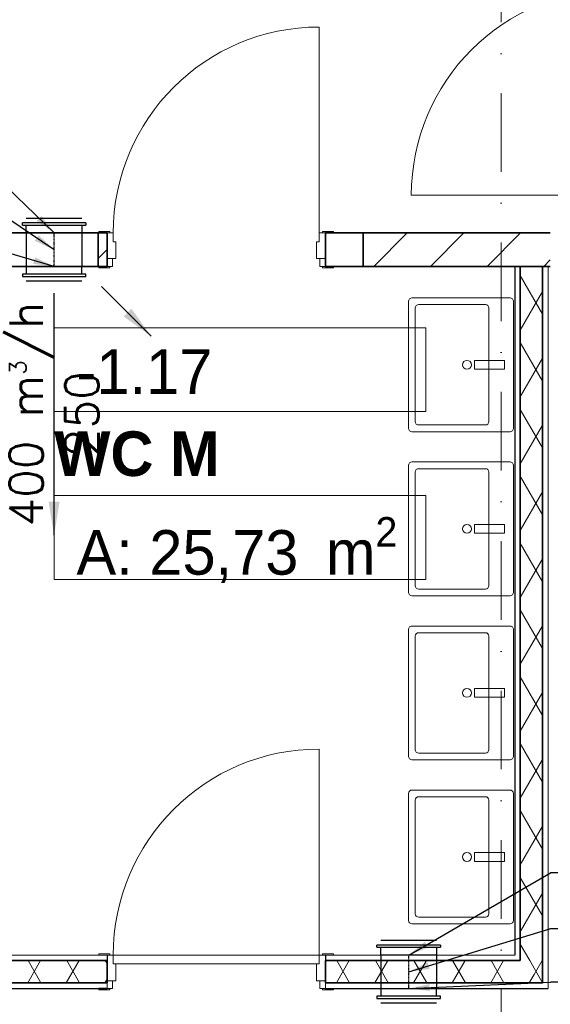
# Model space of a CAD drawing. Header units: millimetres. Extents: x -8078 to 234695, y -4319 to 602442.
# Tile 92 of 152: x 104778 to 107160, y 248821 to 253239. Entities that reach past the tile are written whole.
import ezdxf

# ---------------------------------------------------------------- set-up
doc = ezdxf.new("R2010")
doc.units = ezdxf.units.MM
doc.header["$MEASUREMENT"] = 0
doc.linetypes.add('DASHDOT', pattern=[1, 0.5, -0.25, 0, -0.25])
doc.linetypes.add('Kropki i Kreski', pattern=[6.702778, 3.527778, -1.763889, 0, -1.411111])
for name, color, linetype in [('#podkład', 252, 'Continuous'), ('- strefy pomieszczeń', 7, 'Continuous'), ('Drzwi Archicad', 7, 'Continuous'), ('FLUID-N', 7, 'Continuous'), ('FLUID-N-150-ARRGR', 7, 'Continuous'), ('FLUID-N-150-NUM', 7, 'Continuous'), ('FLUID-N-SYM', 7, 'Continuous'), ('Konstrukcja - Siatka mod', 7, 'Continuous'), ('Konstrukcja - Ściany działowe', 7, 'Continuous'), ('Wnętrze - Wyposażenie', 7, 'Continuous')]:
    doc.layers.add(name, color=color, linetype=linetype)
doc.styles.add('FDBES', font='simplex.shx')
doc.styles.add('STYL_AUTOMATYCZNY_6', font='txt')
doc.styles.add('STYL_AUTOMATYCZNY_9', font='txt')
doc.dimstyles.new('FDBES', dxfattribs={"dimscale": 50, "dimtxt": 4, "dimasz": 2.5, "dimexe": 0.8, "dimexo": 2, "dimgap": 1, "dimtad": 1, "dimdsep": 46, "dimtxsty": 'FDBES', "dimcen": 2.5, "dimclrd": 4, "dimclre": 5, "dimadec": 0, "dimazin": 0, "dimtfac": 1, "dimtmove": 0, "dimatfit": 3, "dimfxl": 1, "dimarcsym": 0})
pattern_1 = [(45, (-208051.03, 747718.21), (-127.27922, 127.27922), [])]
pattern_2 = [(60, (-208051.03, 747718.21), (-129.90381, 75), []), (120, (-208051.03, 747718.21), (129.90381, 75), [])]

# ---------------------------------------------------------------- blocks, each defined once
blk = doc.blocks.new('SDFGHB')
at = {"layer": 'Konstrukcja - Ściany działowe', "linetype": 'Continuous', "lineweight": 13}
h = blk.add_hatch(dxfattribs=at)
h.set_pattern_fill('Bloczki_ceramiczne_0001', color=252, style=0, pattern_type=2)
h.set_pattern_definition(pattern_1)
h.paths.add_polyline_path([(44737.6, 463810.5), (44777.6, 463810.5), (44777.6, 463960.5), (44737.6, 463960.5)])
h = blk.add_hatch(dxfattribs=at)
h.set_pattern_fill('Bloczki_ceramiczne_0001', color=252, style=0, pattern_type=2)
h.set_pattern_definition(pattern_1)
h.paths.add_polyline_path([(45927.6, 463960.5), (45927.6, 463810.5), (46767.6, 463810.5), (46767.6, 463960.5)])
h = blk.add_hatch(dxfattribs=at)
h.set_pattern_fill('Izolacja_miękka_0001', color=252, style=0, pattern_type=2)
h.set_pattern_definition(pattern_2)
h.paths.add_polyline_path([(46732.6, 460695.5), (46732.6, 463810.5), (46632.6, 463810.5), (46632.6, 460695.5)])
h = blk.add_hatch(dxfattribs=at)
h.set_pattern_fill('Izolacja_miękka_0001', color=252, style=0, pattern_type=2)
h.set_pattern_definition(pattern_2)
h.paths.add_polyline_path([(43897.6, 460695.5), (43897.6, 460595.5), (44777.6, 460595.5), (44777.6, 460695.5)])
h = blk.add_hatch(dxfattribs=at)
h.set_pattern_fill('Izolacja_miękka_0001', color=252, style=0, pattern_type=2)
h.set_pattern_definition(pattern_2)
h.paths.add_polyline_path([(46632.6, 460695.5), (45757.6, 460695.5), (45757.6, 460595.5), (46632.6, 460595.5)])
h = blk.add_hatch(dxfattribs=at)
h.set_pattern_fill('Izolacja_miękka_0001', color=252, style=0, pattern_type=2)
h.set_pattern_definition(pattern_2)
h.paths.add_polyline_path([(46732.6, 460695.5), (46632.6, 460695.5), (46732.6, 460595.5)])
h = blk.add_hatch(dxfattribs=at)
h.set_pattern_fill('Izolacja_miękka_0001', color=252, style=0, pattern_type=2)
h.set_pattern_definition(pattern_2)
h.paths.add_polyline_path([(46632.6, 460595.5), (46732.6, 460595.5), (46632.6, 460695.5)])
at = {"layer": '- strefy pomieszczeń', "color": 252, "linetype": 'Continuous', "lineweight": 13, "ltscale": 100}
for p, q in [((44540.4, 463535.5), (46209.4, 463535.5)), ((44540.4, 463159), (44540.4, 463535.5)), ((46209.4, 463535.5), (46209.4, 463159)), ((46209.4, 463159), (44540.4, 463159)), ((44540.4, 462782.5), (46209.4, 462782.5)), ((44540.4, 462406.1), (44540.4, 462782.5)), ((46209.4, 462782.5), (46209.4, 462406.1)), ((46209.4, 462406.1), (44540.4, 462406.1))]:
    blk.add_line(p, q, dxfattribs=at)
at = {"color": 252, "linetype": 'Continuous', "lineweight": 35, "ltscale": 100, "flags": 128}
for points in [[(44777.6, 463960.5), (44737.6, 463960.5)], [(44777.6, 463960.5), (44777.6, 463810.5)], [(46767.6, 463960.5), (45927.6, 463960.5)], [(44737.6, 463810.5), (44777.6, 463810.5)], [(45927.6, 463810.5), (46767.6, 463810.5)]]:
    blk.add_lwpolyline(points, dxfattribs=at)
at = {"layer": 'Drzwi Archicad', "color": 252, "linetype": 'Continuous', "lineweight": 13, "ltscale": 100}
for p, q in [((45729.6, 463960.5), (45729.6, 464884.5)), ((47067.6, 464129.5), (46143.6, 464129.5)), ((44740.6, 463960.5), (44740.6, 463966.5)), ((44740.6, 463966.5), (44790.6, 463966.5)), ((44790.6, 463960.5), (44740.6, 463960.5)), ((44805.6, 463960.5), (44777.6, 463960.5)), ((44777.6, 463960.5), (44777.6, 463845.5)), ((44790.6, 463966.5), (44790.6, 463960.5)), ((44805.6, 463920.5), (44805.6, 463960.5)), ((44805.6, 463920.5), (44805.6, 463960.5)), ((45757.6, 463960.5), (45729.6, 463960.5)), ((45729.6, 463960.5), (45729.6, 463920.5)), ((45729.6, 463960.5), (45729.6, 463920.5)), ((45744.6, 463966.5), (45794.6, 463966.5)), ((45744.6, 463960.5), (45744.6, 463966.5)), ((45794.6, 463960.5), (45744.6, 463960.5)), ((45757.6, 463845.5), (45757.6, 463960.5)), ((45794.6, 463966.5), (45794.6, 463960.5)), ((44817.6, 463920.5), (44805.6, 463920.5)), ((44817.6, 463845.5), (44817.6, 463920.5)), ((45729.6, 463920.5), (45717.6, 463920.5)), ((45717.6, 463920.5), (45717.6, 463845.5)), ((44740.6, 463804.5), (44740.6, 463810.5)), ((44740.6, 463810.5), (44790.6, 463810.5)), ((44777.6, 463810.5), (44777.6, 463845.5)), ((44777.6, 463845.5), (44802.6, 463845.5)), ((44777.6, 463845.5), (44817.6, 463845.5)), ((44802.6, 463810.5), (44777.6, 463810.5)), ((44790.6, 463810.5), (44790.6, 463804.5)), ((44802.6, 463845.5), (44802.6, 463810.5)), ((45717.6, 463845.5), (45757.6, 463845.5)), ((45732.6, 463810.5), (45732.6, 463845.5)), ((45732.6, 463845.5), (45757.6, 463845.5)), ((45757.6, 463810.5), (45732.6, 463810.5)), ((45744.6, 463810.5), (45794.6, 463810.5)), ((45744.6, 463804.5), (45744.6, 463810.5)), ((45757.6, 463845.5), (45757.6, 463810.5)), ((45794.6, 463810.5), (45794.6, 463804.5)), ((44790.6, 463804.5), (44740.6, 463804.5)), ((45794.6, 463804.5), (45744.6, 463804.5)), ((45729.6, 460720.5), (45729.6, 461644.5)), ((44740.6, 460720.5), (44740.6, 460726.5)), ((44740.6, 460726.5), (44790.6, 460726.5)), ((44790.6, 460720.5), (44740.6, 460720.5)), ((44777.6, 460720.5), (44740.6, 460720.5)), ((44777.6, 460720.5), (44740.6, 460720.5)), ((44805.6, 460720.5), (44777.6, 460720.5)), ((44777.6, 460720.5), (44777.6, 460605.5)), ((44790.6, 460726.5), (44790.6, 460720.5)), ((44805.6, 460680.5), (44805.6, 460720.5)), ((44805.6, 460720.5), (45729.6, 460720.5)), ((44805.6, 460680.5), (44805.6, 460720.5)), ((45757.6, 460720.5), (45729.6, 460720.5)), ((45729.6, 460720.5), (45729.6, 460680.5)), ((45729.6, 460720.5), (45729.6, 460680.5)), ((45744.6, 460726.5), (45794.6, 460726.5)), ((45744.6, 460720.5), (45744.6, 460726.5)), ((45794.6, 460720.5), (45744.6, 460720.5)), ((45757.6, 460605.5), (45757.6, 460720.5)), ((45757.6, 460720.5), (45794.6, 460720.5)), ((45757.6, 460720.5), (45794.6, 460720.5)), ((45794.6, 460726.5), (45794.6, 460720.5)), ((44817.6, 460680.5), (44805.6, 460680.5)), ((45729.6, 460680.5), (44805.6, 460680.5)), ((44817.6, 460605.5), (44817.6, 460680.5)), ((45729.6, 460680.5), (45717.6, 460680.5)), ((45717.6, 460680.5), (45717.6, 460605.5)), ((44777.6, 460570.5), (44777.6, 460605.5)), ((44777.6, 460605.5), (44802.6, 460605.5)), ((44777.6, 460605.5), (44817.6, 460605.5)), ((44777.6, 460595.5), (44777.6, 460570.5)), ((44777.6, 460595.5), (44777.6, 460570.5)), ((44802.6, 460605.5), (44802.6, 460570.5)), ((45717.6, 460605.5), (45757.6, 460605.5)), ((45732.6, 460570.5), (45732.6, 460605.5)), ((45732.6, 460605.5), (45757.6, 460605.5)), ((45757.6, 460605.5), (45757.6, 460570.5)), ((45757.6, 460595.5), (45757.6, 460570.5)), ((45757.6, 460595.5), (45757.6, 460570.5)), ((44740.6, 460564.5), (44740.6, 460570.5)), ((44740.6, 460570.5), (44790.6, 460570.5)), ((44790.6, 460564.5), (44740.6, 460564.5)), ((44802.6, 460570.5), (44777.6, 460570.5)), ((44790.6, 460570.5), (44790.6, 460564.5)), ((45757.6, 460570.5), (45732.6, 460570.5)), ((45744.6, 460570.5), (45794.6, 460570.5)), ((45744.6, 460564.5), (45744.6, 460570.5)), ((45794.6, 460564.5), (45744.6, 460564.5)), ((45794.6, 460570.5), (45794.6, 460564.5))]:
    blk.add_line(p, q, dxfattribs=at)
at = {"layer": 'Drzwi Archicad', "color": 252, "linetype": 'Continuous', "lineweight": 35, "ltscale": 100}
for p, q in [((44777.6, 463960.5), (44740.6, 463960.5)), ((44777.6, 463960.5), (44740.6, 463960.5)), ((44777.6, 463960.5), (44777.6, 463845.5)), ((44777.6, 463960.5), (44777.6, 463845.5)), ((45757.6, 463960.5), (45757.6, 463845.5)), ((45757.6, 463960.5), (45757.6, 463845.5)), ((45757.6, 463960.5), (45794.6, 463960.5)), ((45757.6, 463960.5), (45794.6, 463960.5)), ((44777.6, 463810.5), (44740.6, 463810.5)), ((44777.6, 463810.5), (44740.6, 463810.5)), ((44777.6, 463845.5), (44777.6, 463810.5)), ((44777.6, 463845.5), (44777.6, 463810.5)), ((45757.6, 463845.5), (45757.6, 463810.5)), ((45757.6, 463845.5), (45757.6, 463810.5)), ((45757.6, 463810.5), (45794.6, 463810.5)), ((45757.6, 463810.5), (45794.6, 463810.5)), ((44777.6, 460695.5), (44777.6, 460605.5)), ((44777.6, 460695.5), (44777.6, 460605.5)), ((45757.6, 460695.5), (45757.6, 460605.5)), ((45757.6, 460695.5), (45757.6, 460605.5)), ((44777.6, 460605.5), (44777.6, 460595.5)), ((44777.6, 460605.5), (44777.6, 460595.5)), ((45757.6, 460605.5), (45757.6, 460595.5)), ((45757.6, 460605.5), (45757.6, 460595.5))]:
    blk.add_line(p, q, dxfattribs=at)
at = {"layer": 'Drzwi Archicad', "color": 252, "linetype": 'Continuous', "lineweight": 25, "ltscale": 100}
for p, q in [((44777.6, 460720.5), (44777.6, 460695.5)), ((44777.6, 460720.5), (44777.6, 460695.5)), ((45757.6, 460720.5), (45757.6, 460695.5)), ((45757.6, 460720.5), (45757.6, 460695.5)), ((44777.6, 460570.5), (44740.6, 460570.5)), ((44777.6, 460570.5), (44740.6, 460570.5)), ((45757.6, 460570.5), (45794.6, 460570.5)), ((45757.6, 460570.5), (45794.6, 460570.5))]:
    blk.add_line(p, q, dxfattribs=at)
at = {"layer": 'Drzwi Archicad', "color": 252, "linetype": 'Continuous', "lineweight": 13, "ltscale": 100}
for centre in [(47067.6, 464129.5), (45729.6, 463960.5), (45729.6, 460720.5)]:
    blk.add_arc(centre, 924, 90, 180, dxfattribs=at)
at = {"layer": 'Konstrukcja - Siatka mod', "color": 252, "linetype": 'Kropki i Kreski', "lineweight": 13, "ltscale": 100}
blk.add_line((46547.6, 457531.6), (46547.6, 474496.4), dxfattribs=at)
at = {"layer": 'Konstrukcja - Ściany działowe', "color": 252, "linetype": 'Continuous', "lineweight": 35, "ltscale": 100}
for p, q in [((44737.6, 463960.5), (44737.6, 463810.5)), ((45757.6, 463960.5), (45794.6, 463960.5)), ((45757.6, 463960.5), (45757.6, 463845.5)), ((45927.6, 463960.5), (45927.6, 463810.5)), ((45757.6, 463845.5), (45757.6, 463810.5)), ((45757.6, 463810.5), (45794.6, 463810.5)), ((46632.6, 463810.5), (46632.6, 460720.5)), ((46732.6, 460695.5), (46732.6, 463810.5)), ((46632.6, 460695.5), (46632.6, 460720.5)), ((46632.6, 460695.5), (46632.6, 460720.5)), ((44777.6, 460695.5), (43897.6, 460695.5)), ((44777.6, 460695.5), (44777.6, 460605.5)), ((46632.6, 460695.5), (45757.6, 460695.5)), ((45757.6, 460695.5), (45757.6, 460605.5)), ((46732.6, 460595.5), (46732.6, 460695.5)), ((46732.6, 460595.5), (46732.6, 460695.5)), ((43897.6, 460595.5), (44777.6, 460595.5)), ((44777.6, 460605.5), (44777.6, 460595.5)), ((45757.6, 460605.5), (45757.6, 460595.5)), ((45757.6, 460595.5), (46632.6, 460595.5)), ((46632.6, 460595.5), (46732.6, 460595.5))]:
    blk.add_line(p, q, dxfattribs=at)
at = {"layer": 'Konstrukcja - Ściany działowe', "color": 252, "linetype": 'Continuous', "lineweight": 13, "ltscale": 100}
for p, q in [((44777.6, 460720.5), (44740.6, 460720.5)), ((45757.6, 460720.5), (45794.6, 460720.5)), ((44777.6, 460595.5), (44777.6, 460570.5)), ((45757.6, 460595.5), (45757.6, 460570.5))]:
    blk.add_line(p, q, dxfattribs=at)
at = {"layer": 'Konstrukcja - Ściany działowe', "color": 252, "linetype": 'Continuous', "lineweight": 25, "ltscale": 100}
for p, q in [((44777.6, 460720.5), (44777.6, 460695.5)), ((45757.6, 460720.5), (45757.6, 460695.5)), ((44777.6, 460570.5), (44740.6, 460570.5)), ((45757.6, 460570.5), (45794.6, 460570.5))]:
    blk.add_line(p, q, dxfattribs=at)
at = {"layer": 'Konstrukcja - Ściany działowe', "color": 252, "linetype": 'Continuous', "lineweight": 35, "ltscale": 100, "flags": 128}
for points in [[(44737.6, 463960.5), (44337.6, 463960.5)], [(45927.6, 463960.5), (45757.6, 463960.5)], [(44337.6, 463810.5), (44737.6, 463810.5)], [(45757.6, 463810.5), (45927.6, 463810.5)], [(46632.6, 463810.5), (46732.6, 463810.5)]]:
    blk.add_lwpolyline(points, dxfattribs=at)
at = {"layer": 'Konstrukcja - Ściany działowe', "color": 252, "linetype": 'Continuous', "lineweight": 13, "ltscale": 100, "flags": 128}
for points in [[(46607.6, 463810.5), (46632.6, 463810.5)], [(46757.6, 460595.5), (46757.6, 463810.5)], [(44777.6, 460720.5), (43897.6, 460720.5)], [(46607.6, 460720.5), (45757.6, 460720.5)], [(46757.6, 460570.5), (46757.6, 460595.5)]]:
    blk.add_lwpolyline(points, dxfattribs=at)
at = {"layer": 'Konstrukcja - Ściany działowe', "color": 252, "linetype": 'Continuous', "lineweight": 25, "ltscale": 100, "flags": 128}
for points in [[(46607.6, 463810.5), (46607.6, 460720.5)], [(46732.6, 463810.5), (46757.6, 463810.5)], [(43897.6, 460570.5), (44777.6, 460570.5)], [(45757.6, 460570.5), (46757.6, 460570.5)]]:
    blk.add_lwpolyline(points, dxfattribs=at)
at = {"layer": 'Wnętrze - Wyposażenie', "color": 252, "linetype": 'Continuous', "lineweight": 13, "ltscale": 100}
for p, q in [((46476.6, 463638.9), (46176.6, 463638.9)), ((46161.6, 463623.9), (46161.6, 463113.9)), ((46491.6, 463113.9), (46491.6, 463623.9)), ((46176.6, 463098.9), (46476.6, 463098.9)), ((46161.6, 462887.9), (46161.6, 462377.9)), ((46476.6, 462902.9), (46176.6, 462902.9)), ((46491.6, 462377.9), (46491.6, 462887.9)), ((46176.6, 462362.9), (46476.6, 462362.9)), ((46161.6, 462151.9), (46161.6, 461641.9)), ((46476.6, 462166.9), (46176.6, 462166.9)), ((46491.6, 461641.9), (46491.6, 462151.9)), ((46176.6, 461626.9), (46476.6, 461626.9)), ((46476.6, 461430.9), (46176.6, 461430.9)), ((46161.6, 461415.9), (46161.6, 460905.9)), ((46491.6, 460905.9), (46491.6, 461415.9)), ((46176.6, 460890.9), (46476.6, 460890.9))]:
    blk.add_line(p, q, dxfattribs=at)
at = {"layer": 'Wnętrze - Wyposażenie', "color": 252, "linetype": 'Continuous', "lineweight": 13, "ltscale": 100, "flags": 128}
for points in [[(46601.6, 463083.9), (46601.6, 463653.9, 0.414214), (46586.6, 463668.9), (46146.6, 463668.9, 0.414214), (46131.6, 463653.9), (46131.6, 463083.9, 0.414214), (46146.6, 463068.9), (46586.6, 463068.9, 0.414214)], [(46601.6, 462347.9), (46601.6, 462917.9, 0.414214), (46586.6, 462932.9), (46146.6, 462932.9, 0.414214), (46131.6, 462917.9), (46131.6, 462347.9, 0.414214), (46146.6, 462332.9), (46586.6, 462332.9, 0.414214)], [(46601.6, 461611.9), (46601.6, 462181.9, 0.414214), (46586.6, 462196.9), (46146.6, 462196.9, 0.414214), (46131.6, 462181.9), (46131.6, 461611.9, 0.414214), (46146.6, 461596.9), (46586.6, 461596.9, 0.414214)], [(46601.6, 460875.9), (46601.6, 461445.9, 0.414214), (46586.6, 461460.9), (46146.6, 461460.9, 0.414214), (46131.6, 461445.9), (46131.6, 460875.9, 0.414214), (46146.6, 460860.9), (46586.6, 460860.9, 0.414214)]]:
    blk.add_lwpolyline(points, format="xyb", close=True, dxfattribs=at)
for points in [[(46426.6, 463348.9), (46426.6, 463388.9), (46561.6, 463388.9), (46561.6, 463348.9)], [(46426.6, 462612.9), (46426.6, 462652.9), (46561.6, 462652.9), (46561.6, 462612.9)], [(46426.6, 461876.9), (46426.6, 461916.9), (46561.6, 461916.9), (46561.6, 461876.9)], [(46426.6, 461140.9), (46426.6, 461180.9), (46561.6, 461180.9), (46561.6, 461140.9)]]:
    blk.add_lwpolyline(points, close=True, dxfattribs=at)
at = {"layer": 'Wnętrze - Wyposażenie', "color": 252, "linetype": 'Continuous', "lineweight": 13, "ltscale": 100}
for centre in [(46393.4, 463368.9), (46393.4, 462632.9), (46393.4, 461896.9), (46393.4, 461160.9)]:
    blk.add_circle(centre, 20, dxfattribs=at)
for centre, start, end in [((46176.6, 463623.9), 90.0009, 180.0009), ((46476.6, 463623.9), 0.0009, 90.0009), ((46176.6, 463113.9), 180.0009, 270.0009), ((46476.6, 463113.9), 270.0009, 0.0009), ((46176.6, 462887.9), 90.0009, 180.0009), ((46476.6, 462887.9), 0.0009, 90.0009), ((46176.6, 462377.9), 180.0009, 270.0009), ((46476.6, 462377.9), 270.0009, 0.0009), ((46176.6, 462151.9), 90.0009, 180.0009), ((46476.6, 462151.9), 0.0009, 90.0009), ((46176.6, 461641.9), 180.0009, 270.0009), ((46476.6, 461641.9), 270.0009, 0.0009), ((46176.6, 461415.9), 90.0009, 180.0009), ((46476.6, 461415.9), 0.0009, 90.0009), ((46176.6, 460905.9), 180.0009, 270.0009), ((46476.6, 460905.9), 270.0009, 0.0009)]:
    blk.add_arc(centre, 15, start, end, dxfattribs=at)
at = {"layer": '- strefy pomieszczeń', "color": 252, "linetype": 'Continuous', "lineweight": 13, "char_height": 200, "attachment_point": 1}
for s, insert, style in [('\\A1;{\\pql;\\pt0,500;\\fGeneva CE|b0|i0|c0|p0;\\W1.000000;-1.17\\fGeneva CE|b0|i0|c0|p0;\\W1.000000;\\A1{\\H.66x;\\S^  ;}\\fGeneva CE|b0|i0|c0|p0;\\W1.000000;\\fGeneva CE|b0|i0|c0|p0;\\W1.000000;\\A1{\\H.66x;\\S^  ;}}', (44640.4, 463438.6), 'STYL_AUTOMATYCZNY_6'), ('\\A1;{\\pql;\\pt0,500;\\fGeneva CE|b1|i0|c0|p0;\\W1.000000;WC M\\fGeneva CE|b1|i0|c0|p0;\\W1.000000;\\A1{\\H.66x;\\S^  ;}\\fGeneva CE|b1|i0|c0|p0;\\W1.000000;\\fGeneva CE|b1|i0|c0|p0;\\W1.000000;\\A1{\\H.66x;\\S^  ;}}', (44540.4, 463070.1), 'STYL_AUTOMATYCZNY_9'), ('\\A1;{\\pql;\\pt0,500;\\fGeneva CE|b0|i0|c0|p0;\\W1.000000;A: 25,73\\fGeneva CE|b0|i0|c0|p0;\\W1.000000;\\A1{\\H.66x;\\S^  ;}\\fGeneva CE|b0|i0|c0|p0;\\W1.000000; m\\fGeneva CE|b0|i0|c0|p0;\\W1.000000;\\A1{\\H.66x;\\S2^  ;}}', (44640.4, 462685.6), 'STYL_AUTOMATYCZNY_6')]:
    blk.add_mtext(s, dxfattribs=dict(at, insert=insert, style=style))
blk = doc.blocks.new('*U92284')
at = {"color": 14, "linetype": 'Continuous', "lineweight": -2}
for p, q in [((-75, 125), (-75, 122.6)), ((-75, 122.6), (-75, 0)), ((75, 122.6), (75, 125)), ((75, 0), (75, 122.6)), ((-75, 0), (-75, -124.4)), ((75, -122.6), (75, 0)), ((-75, -124.4), (-75, -125)), ((75, -125), (75, -122.6))]:
    blk.add_line(p, q, dxfattribs=at)
at = {"color": 0, "linetype": 'ByBlock', "lineweight": -2}
for p, q in [((75, 125), (-75, 125)), ((75, -125), (-75, -125))]:
    blk.add_line(p, q, dxfattribs=at)
at = {"layer": 'FLUID-N-SYM', "color": 2, "linetype": 'DASHDOT', "lineweight": -3}
blk.add_line((-75, 0), (75, 0), dxfattribs=at)
blk = doc.blocks.new('*U92285')
at = {"color": 0, "linetype": 'ByBlock', "lineweight": -2}
for p, q in [((-142.5, 0, 45), (-139.8, 0, 45)), ((142.5, 0, 35), (-142.5, 0, 35)), ((-142.5, 0, 35), (-142.5, 0, 45)), ((-139.8, 0, 45), (139.8, 0, 45)), ((-125, 0, 0), (-125, 0, 35)), ((-125, 0, 65), (125, 0, 65)), ((125, 0, 35), (125, 0, 0)), ((139.8, 0, 45), (142.5, 0, 45)), ((142.5, 0, 45), (142.5, 0, 35))]:
    blk.add_line(p, q, dxfattribs=at)
at = {"color": 14, "linetype": 'Continuous', "lineweight": -2}
blk.add_line((-125, 0), (125, 0), dxfattribs=at)
blk = doc.blocks.new('*U92286')
at = {"color": 0, "linetype": 'ByBlock', "lineweight": -2}
for p, q in [((-142.5, 0, 35), (-139.8, 0, 35)), ((-142.5, 0, 35), (-142.5, 0, 45)), ((142.5, 0, 45), (-142.5, 0, 45)), ((-139.8, 0, 35), (139.8, 0, 35)), ((-125, 0, 0), (-125, 0, 35)), ((125, 0, 65), (-125, 0, 65)), ((125, 0, 35), (125, 0, 0)), ((139.8, 0, 35), (142.5, 0, 35)), ((142.5, 0, 45), (142.5, 0, 35))]:
    blk.add_line(p, q, dxfattribs=at)
at = {"color": 14, "linetype": 'Continuous', "lineweight": -2}
blk.add_line((125, 0), (-125, 0), dxfattribs=at)
blk = doc.blocks.new('*U92287')
at = {"color": 14, "linetype": 'Continuous', "lineweight": -2}
for p, q in [((-75, 125), (-75, 122.6)), ((-75, 122.6), (-75, 0)), ((75, 122.6), (75, 125)), ((75, 0), (75, 122.6)), ((-75, 0), (-75, -124.4)), ((75, -122.6), (75, 0)), ((-75, -124.4), (-75, -125)), ((75, -125), (75, -122.6))]:
    blk.add_line(p, q, dxfattribs=at)
at = {"color": 0, "linetype": 'ByBlock', "lineweight": -2}
for p, q in [((75, 125), (-75, 125)), ((75, -125), (-75, -125))]:
    blk.add_line(p, q, dxfattribs=at)
at = {"layer": 'FLUID-N-SYM', "color": 2, "linetype": 'DASHDOT', "lineweight": -3}
blk.add_line((-75, 0), (75, 0), dxfattribs=at)
blk = doc.blocks.new('*U92288')
at = {"color": 0, "linetype": 'ByBlock', "lineweight": -2}
for p, q in [((-142.5, 0, 45), (-139.8, 0, 45)), ((142.5, 0, 35), (-142.5, 0, 35)), ((-142.5, 0, 35), (-142.5, 0, 45)), ((-139.8, 0, 45), (139.8, 0, 45)), ((-125, 0, 0), (-125, 0, 35)), ((-125, 0, 65), (125, 0, 65)), ((125, 0, 35), (125, 0, 0)), ((139.8, 0, 45), (142.5, 0, 45)), ((142.5, 0, 45), (142.5, 0, 35))]:
    blk.add_line(p, q, dxfattribs=at)
at = {"color": 14, "linetype": 'Continuous', "lineweight": -2}
blk.add_line((-125, 0), (125, 0), dxfattribs=at)
blk = doc.blocks.new('*U92289')
at = {"color": 0, "linetype": 'ByBlock', "lineweight": -2}
for p, q in [((-142.5, 0, 35), (-139.8, 0, 35)), ((-142.5, 0, 35), (-142.5, 0, 45)), ((142.5, 0, 45), (-142.5, 0, 45)), ((-139.8, 0, 35), (139.8, 0, 35)), ((-125, 0, 0), (-125, 0, 35)), ((125, 0, 65), (-125, 0, 65)), ((125, 0, 35), (125, 0, 0)), ((139.8, 0, 35), (142.5, 0, 35)), ((142.5, 0, 45), (142.5, 0, 35))]:
    blk.add_line(p, q, dxfattribs=at)
at = {"color": 14, "linetype": 'Continuous', "lineweight": -2}
blk.add_line((125, 0), (-125, 0), dxfattribs=at)
blk = doc.blocks.new('*U56420')
at = {"color": 5}
blk.add_leader([(222.7, -222.7), (0, 0)], dimstyle='FDBES', override={"dimscale": 60, "dimclrd": 5}, dxfattribs=at)
blk = doc.blocks.new('*U56436')
at = {"color": 7}
blk.add_line((-704.1, 678.2), (-1381.3, 678.2), dxfattribs=at)
at = {"color": 0, "insert": (-1042.7, 678.2), "char_height": 150, "attachment_point": 5, "style": 'FDBES'}
blk.add_mtext('N-13\\P ', dxfattribs=at)
at = {"color": 7}
blk.add_leader([(0, 0), (-704.1, 678.2)], dimstyle='FDBES', override={"dimscale": 37.5, "dimclrd": 7, "dimclre": 7}, dxfattribs=at)
blk = doc.blocks.new('*U56437')
at = {"color": 7}
blk.add_line((-690.3, 463.2), (-1374.6, 463.2), dxfattribs=at)
at = {"color": 0, "insert": (-1032.4, 463.2), "char_height": 150, "attachment_point": 5, "style": 'FDBES'}
blk.add_mtext('N-14\\P ', dxfattribs=at)
at = {"color": 7}
blk.add_leader([(0, 0), (-690.3, 463.2)], dimstyle='FDBES', override={"dimscale": 37.5, "dimclrd": 7, "dimclre": 7}, dxfattribs=at)
blk = doc.blocks.new('*U56438')
at = {"color": 7}
blk.add_line((-684.1, 198.2), (-1361.3, 198.2), dxfattribs=at)
at = {"color": 0, "insert": (-1022.7, 198.2), "char_height": 150, "attachment_point": 5, "style": 'FDBES'}
blk.add_mtext('N-13\\P ', dxfattribs=at)
at = {"color": 7}
blk.add_leader([(0, 0), (-684.1, 198.2)], dimstyle='FDBES', override={"dimscale": 37.5, "dimclrd": 7, "dimclre": 7}, dxfattribs=at)
blk = doc.blocks.new('*U56453')
at = {"color": 7, "insert": (0, -542.9), "char_height": 150, "attachment_point": 5, "rotation": 90, "style": 'FDBES'}
blk.add_mtext('400 m{\\A2;\\H0.5x;3}/h\\P250', dxfattribs=at)
at = {"color": 5}
blk.add_leader([(0, -1085.7), (0, 0)], dimstyle='FDBES', override={"dimscale": 60, "dimclrd": 5}, dxfattribs=at)
blk = doc.blocks.new('*U56455')
at = {"color": 7}
blk.add_line((1314.2, 368.2), (637.1, 368.2), dxfattribs=at)
at = {"color": 0, "insert": (975.6, 368.2), "char_height": 150, "attachment_point": 5, "style": 'FDBES'}
blk.add_mtext('N-13\\P ', dxfattribs=at)
at = {"color": 7}
blk.add_leader([(0, 0), (637.1, 368.2)], dimstyle='FDBES', override={"dimscale": 37.5, "dimclrd": 7, "dimclre": 7}, dxfattribs=at)
blk = doc.blocks.new('*U56456')
at = {"color": 7}
blk.add_line((1317.8, 193.2), (633.5, 193.2), dxfattribs=at)
at = {"color": 0, "insert": (975.6, 193.2), "char_height": 150, "attachment_point": 5, "style": 'FDBES'}
blk.add_mtext('N-14\\P ', dxfattribs=at)
at = {"color": 7}
blk.add_leader([(0, 0), (633.5, 193.2)], dimstyle='FDBES', override={"dimscale": 37.5, "dimclrd": 7, "dimclre": 7}, dxfattribs=at)
blk = doc.blocks.new('*U56458')
at = {"color": 7}
blk.add_line((1314.2, 28.2), (637.1, 28.2), dxfattribs=at)
at = {"color": 0, "insert": (975.6, 28.2), "char_height": 150, "attachment_point": 5, "style": 'FDBES'}
blk.add_mtext('N-13\\P ', dxfattribs=at)
at = {"color": 7}
blk.add_leader([(0, 0), (637.1, 28.2)], dimstyle='FDBES', override={"dimscale": 37.5, "dimclrd": 7, "dimclre": 7}, dxfattribs=at)

msp = doc.modelspace()

# ---------------------------------------------------------------- block references
at = {"layer": '#podkład'}
msp.add_blockref('SDFGHB', (60392.7, -211678.7), dxfattribs=at)
at = {"layer": 'FLUID-N', "color": 1, "linetype": 'Continuous', "lineweight": -2, "extrusion": (2.83277e-16, 1, 6.12323e-17), "rotation": 180}
for name, p in [('*U92286', (-104932.7, -440, 252281.8)), ('*U92289', (-106524.4, -440, 249041.8))]:
    msp.add_blockref(name, p, dxfattribs=at)
at = {"layer": 'FLUID-N', "color": 1, "linetype": 'Continuous', "rotation": 89.99999999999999}
for name, p in [('*U92284', (104932.7, 252206.8, -440)), ('*U92287', (106524.4, 248966.8, -440))]:
    msp.add_blockref(name, p, dxfattribs=at)
at = {"layer": 'FLUID-N', "color": 1, "linetype": 'Continuous', "lineweight": -2, "extrusion": (-2.83277e-16, -1, 6.12323e-17)}
for name, p in [('*U92285', (104932.7, -440, -252131.8)), ('*U92288', (106524.4, -440, -248891.8))]:
    msp.add_blockref(name, p, dxfattribs=at)
at = {"layer": 'FLUID-N-150-ARRGR', "color": 7, "lineweight": -2}
for name, p in [('*U56453', (104932.7, 252011.8, -440)), ('*U56420', (105145.9, 252041.1, -440))]:
    msp.add_blockref(name, p, dxfattribs=at)
at = {"layer": 'FLUID-N-150-NUM', "linetype": 'ByBlock', "lineweight": -2}
for name, p in [('*U56436', (104932.7, 252281.8, -440)), ('*U56437', (104932.7, 252206.8, -440)), ('*U56438', (104932.7, 252131.8, -440)), ('*U56455', (106524.4, 249041.8, -440)), ('*U56456', (106524.4, 248966.8, -440)), ('*U56458', (106524.4, 248891.8, -440))]:
    msp.add_blockref(name, p, dxfattribs=at)

doc.saveas('drawing.dxf')
